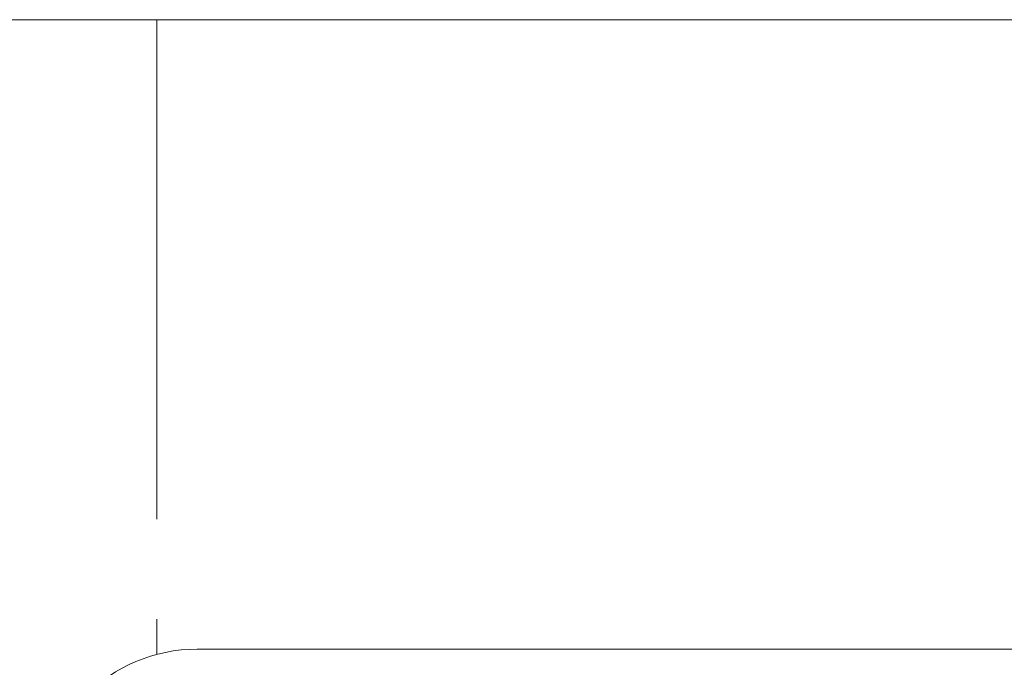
# Model space of a CAD drawing. Header units: millimetres. Extents: x -146 to 986, y -773 to 579.
# Tile 25 of 31: x 23 to 36, y 277 to 285. Entities that reach past the tile are written whole.
import ezdxf

# ---------------------------------------------------------------- set-up
doc = ezdxf.new("R2010")
doc.units = ezdxf.units.MM
doc.linetypes.add('PHANTOM', pattern=[12.7, 6.35, -1.27, 1.27, -1.27, 1.27, -1.27])

msp = doc.modelspace()

# ---------------------------------------------------------------- linework, layer by layer
at = {"color": 7, "linetype": 'Continuous', "lineweight": 15}
for p, q in [((23.15, 285.283), (25.142, 285.283)), ((46.173, 285.283), (25.142, 285.283)), ((39.557, 277.283), (25.657, 277.283))]:
    msp.add_line(p, q, dxfattribs=at)
at = {"color": 8, "linetype": 'PHANTOM', "lineweight": 0}
msp.add_line((25.142, 285.283), (25.142, 277.215), dxfattribs=at)
at = {"color": 7, "linetype": 'Continuous', "lineweight": 15}
msp.add_arc((25.657, 275.283), 2, 90, 180, dxfattribs=at)

doc.saveas('drawing.dxf')
